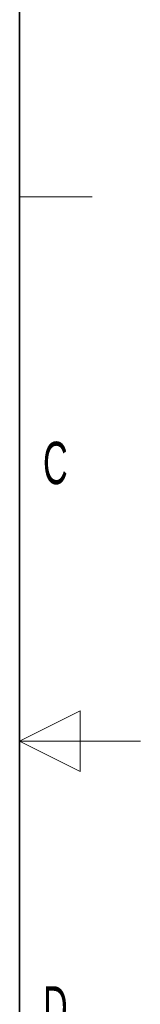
# Paper-space layout 'Blatt3' of a CAD drawing. Header units: millimetres. Extents: x 5 to 418, y 2 to 292.
# Tile 53 of 54: x 408 to 418, y 126 to 207. Entities that reach past the tile are written whole.
import ezdxf

# ---------------------------------------------------------------- set-up
doc = ezdxf.new("R2010")
doc.units = ezdxf.units.MM
doc.layers.add('SLD-0', color=7, linetype='Continuous')
doc.styles.add('SLDTEXTSTYLE0', font='TXT', dxfattribs={"width": 0.605})

psp = doc.layouts.new('Blatt3')

# ---------------------------------------------------------------- linework, layer by layer
at = {"layer": 'SLD-0', "lineweight": 35}
psp.add_line((408, 12), (408, 282.5), dxfattribs=at)
at = {"layer": 'SLD-0', "lineweight": 18}
for p, q in [((408, 192.25), (414, 192.25)), ((413, 149.75), (408, 147.25)), ((413, 144.75), (413, 149.75)), ((418, 147.25), (408, 147.25)), ((408, 147.25), (413, 144.75))]:
    psp.add_line(p, q, dxfattribs=at)

# ---------------------------------------------------------------- texts
at = {"layer": 'SLD-0', "char_height": 3.5, "attachment_point": 2, "style": 'SLDTEXTSTYLE0'}
for s, insert in [('C', (410.9597, 172.0011)), ('D', (410.9597, 127.0011))]:
    psp.add_mtext(s, dxfattribs=dict(at, insert=insert))

doc.saveas('drawing.dxf')
